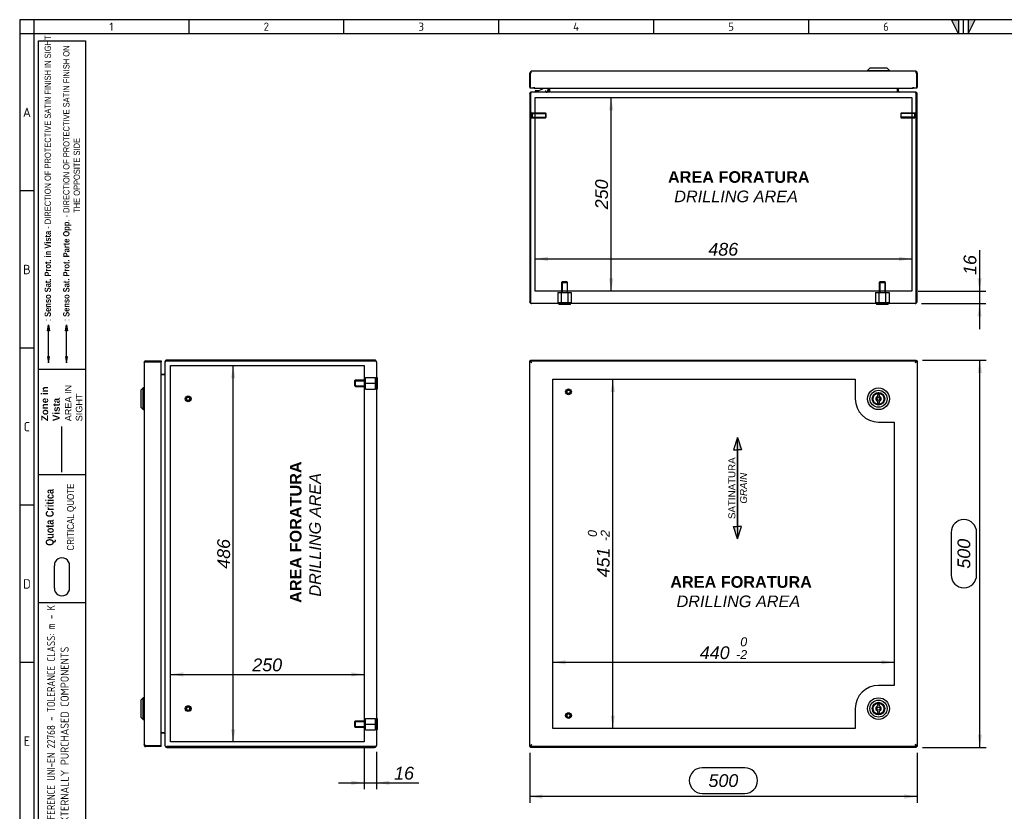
# Model space of a CAD drawing. Extents: x 6 to 412, y 11 to 288.
# Tile 2 of 3: x 6 to 218, y 117 to 288. Entities that reach past the tile are written whole.
import ezdxf
from ezdxf.enums import TextEntityAlignment as Align
from ezdxf.lldxf.tags import DXFTag

# ---------------------------------------------------------------- set-up
doc = ezdxf.new("R2010")
doc.units = 0
doc.layers.get('0').update_dxf_attribs({"linetype": 'CONTINUOUS'})
for name, color, linetype in [('_TRANSLATION', 7, 'CONTINUOUS'), ('AE00417_01', 7, 'CONTINUOUS'), ('AE00907_02', 7, 'CONTINUOUS'), ('C0000000', 7, 'CONTINUOUS'), ('C0000000_04', 7, 'CONTINUOUS'), ('C0000000_05', 7, 'CONTINUOUS'), ('C0000000_36', 7, 'CONTINUOUS'), ('C0000002_41', 7, 'CONTINUOUS'), ('DEFAULT', 7, 'CONTINUOUS'), ('SERRATURA_INF', 7, 'CONTINUOUS'), ('SERRATURA_SUP', 7, 'CONTINUOUS')]:
    doc.layers.add(name, color=color, linetype=linetype)
doc.styles.add('SEACAD_ARIAL', font='arial.ttf')
doc.styles.add('SEACAD_ARIALI', font='ariali.ttf')
tags = doc.linetypes.add('CENTER2', pattern=[28.575, 19.05, -3.175, 3.175, -3.175]).pattern_tags.tags
tags[10:11] = [DXFTag(74, 4), DXFTag(75, 0), DXFTag(340, '0'), DXFTag(46, 0.0), DXFTag(50, 0.0), DXFTag(44, 0.0), DXFTag(45, 0.0)]
tags[8:9] = [DXFTag(74, 4), DXFTag(75, 0), DXFTag(340, '0'), DXFTag(46, 0.0), DXFTag(50, 0.0), DXFTag(44, 0.0), DXFTag(45, 0.0)]
tags[6:7] = [DXFTag(74, 4), DXFTag(75, 0), DXFTag(340, '0'), DXFTag(46, 0.0), DXFTag(50, 0.0), DXFTag(44, 0.0), DXFTag(45, 0.0)]
tags[4:5] = [DXFTag(74, 4), DXFTag(75, 0), DXFTag(340, '0'), DXFTag(46, 0.0), DXFTag(50, 0.0), DXFTag(44, 0.0), DXFTag(45, 0.0)]
tags = doc.linetypes.add('DASHDOT2', pattern=[12.7, 6.35, -3.175, 0, -3.175]).pattern_tags.tags
tags[10:11] = [DXFTag(74, 4), DXFTag(75, 0), DXFTag(340, '0'), DXFTag(46, 0.0), DXFTag(50, 0.0), DXFTag(44, 0.0), DXFTag(45, 0.0)]
tags[8:9] = [DXFTag(74, 4), DXFTag(75, 0), DXFTag(340, '0'), DXFTag(46, 0.0), DXFTag(50, 0.0), DXFTag(44, 0.0), DXFTag(45, 0.0)]
tags[6:7] = [DXFTag(74, 4), DXFTag(75, 0), DXFTag(340, '0'), DXFTag(46, 0.0), DXFTag(50, 0.0), DXFTag(44, 0.0), DXFTag(45, 0.0)]
tags[4:5] = [DXFTag(74, 4), DXFTag(75, 0), DXFTag(340, '0'), DXFTag(46, 0.0), DXFTag(50, 0.0), DXFTag(44, 0.0), DXFTag(45, 0.0)]
tags = doc.linetypes.add('HIDDEN2', pattern=[4.7625, 3.175, -1.5875]).pattern_tags.tags
tags[6:7] = [DXFTag(74, 4), DXFTag(75, 0), DXFTag(340, '0'), DXFTag(46, 0.0), DXFTag(50, 0.0), DXFTag(44, 0.0), DXFTag(45, 0.0)]
tags[4:5] = [DXFTag(74, 4), DXFTag(75, 0), DXFTag(340, '0'), DXFTag(46, 0.0), DXFTag(50, 0.0), DXFTag(44, 0.0), DXFTag(45, 0.0)]
doc.dimstyles.new('ISO', dxfattribs={"dimtxt": 2.75, "dimasz": 2.75, "dimexe": 1.375, "dimexo": 1.375, "dimgap": 0.6875, "dimtad": 1, "dimdec": 1, "dimlfac": 6, "dimtxsty": 'SEACAD_ARIAL', "dimsah": 1, "dimcen": 1.375, "dimadec": 1, "dimazin": 3, "dimtfac": 0.7, "dimtdec": 3, "dimtmove": 0, "dimatfit": 3})

# ---------------------------------------------------------------- blocks, each defined once
blk = doc.blocks.new('SE')
at = {"layer": 'AE00417_01', "color": 7, "linetype": 'HIDDEN2'}
for centre, radius in [((124.26, 207.51), 0.625), ((124.26, 207.51), 0.5), ((124.26, 207.51), 0.417), ((124.26, 207.51), 0.375), ((124.26, 137.85), 0.625), ((124.26, 137.85), 0.5), ((124.26, 137.85), 0.417), ((124.26, 137.85), 0.375)]:
    blk.add_circle(centre, radius, dxfattribs=at)
for centre in [(124.26, 207.51), (124.26, 137.85)]:
    blk.add_arc(centre, 0.398, 75, 15, dxfattribs=at)
at = {"layer": 'C0000000_36', "color": 7, "linetype": 'CONTINUOUS'}
for p, q in [((115.92, 213.95), (116.12, 213.95)), ((115.92, 131.41), (115.92, 213.95)), ((115.99, 214.18), (115.99, 213.98)), ((115.99, 214.18), (116.16, 214.18)), ((115.99, 213.98), (116.16, 213.98)), ((116.12, 213.95), (116.34, 213.76)), ((116.19, 213.95), (116.12, 213.95)), ((116.12, 213.95), (116.12, 213.95)), ((116.12, 213.95), (116.12, 213.95)), ((116.16, 214.18), (116.16, 213.98)), ((116.16, 214.18), (199.02, 214.18)), ((116.16, 213.98), (116.34, 213.76)), ((199.02, 213.98), (198.84, 213.76)), ((199.06, 213.95), (198.84, 213.76)), ((199, 213.95), (199.06, 213.95)), ((199.02, 214.18), (199.02, 213.98)), ((199.02, 214.18), (199.19, 214.18)), ((199.02, 213.98), (199.19, 213.98)), ((199.26, 213.95), (199.06, 213.95)), ((199.06, 213.95), (199.06, 213.95)), ((199.06, 213.95), (199.06, 213.95)), ((199.19, 214.18), (199.19, 213.98)), ((199.26, 213.95), (199.26, 131.41)), ((116.32, 213.78), (116.32, 213.78)), ((198.86, 213.78), (198.86, 213.78)), ((115.92, 131.41), (116.12, 131.41)), ((115.99, 131.18), (115.99, 131.38)), ((116.16, 131.38), (115.99, 131.38)), ((116.12, 131.41), (116.34, 131.6)), ((116.19, 131.41), (116.12, 131.41)), ((116.12, 131.41), (116.12, 131.41)), ((116.12, 131.41), (116.12, 131.41)), ((116.16, 131.38), (116.34, 131.6)), ((116.16, 131.18), (116.16, 131.38)), ((116.32, 131.58), (116.32, 131.58)), ((199.02, 131.38), (198.84, 131.6)), ((199.06, 131.41), (198.84, 131.6)), ((198.86, 131.58), (198.86, 131.58)), ((199, 131.41), (199.06, 131.41)), ((199.02, 131.18), (199.02, 131.38)), ((199.19, 131.38), (199.02, 131.38)), ((199.26, 131.41), (199.06, 131.41)), ((199.06, 131.41), (199.06, 131.41)), ((199.06, 131.41), (199.06, 131.41)), ((199.19, 131.18), (199.19, 131.38)), ((116.16, 131.18), (115.99, 131.18)), ((199.02, 131.18), (116.16, 131.18)), ((199.19, 131.18), (199.02, 131.18))]:
    blk.add_line(p, q, dxfattribs=at)
at = {"layer": 'C0000000_36', "color": 7, "linetype": 'CENTER2'}
for p, q in [((120.92, 210.26), (185.92, 210.26)), ((120.92, 135.1), (120.92, 210.26)), ((185.92, 210.26), (185.92, 206.01)), ((190.92, 201.01), (194.26, 201.01)), ((194.26, 201.01), (194.26, 144.35)), ((194.26, 144.35), (190.92, 144.35)), ((185.92, 139.35), (185.92, 135.1)), ((185.92, 135.1), (120.92, 135.1))]:
    blk.add_line(p, q, dxfattribs=at)
for centre, start, end in [((190.92, 206.01), 180, 270), ((190.92, 139.35), 90, 180)]:
    blk.add_arc(centre, 5, start, end, dxfattribs=at)
at = {"layer": 'C0000002_41', "color": 7, "linetype": 'CONTINUOUS'}
for p, q in [((115.91, 214.15), (115.99, 214.1)), ((115.91, 214.15), (115.99, 214.15)), ((115.91, 131.21), (115.91, 214.15)), ((116.19, 214.18), (116.11, 214.35)), ((116.11, 214.35), (116.11, 214.18)), ((116.11, 214.35), (199.04, 214.35)), ((199.04, 214.35), (198.95, 214.18)), ((199.04, 214.35), (199.04, 214.18)), ((199.19, 214.12), (199.24, 214.15)), ((199.24, 214.15), (199.19, 214.15)), ((199.24, 214.15), (199.24, 213.95)), ((199.24, 131.41), (199.24, 131.21)), ((115.99, 131.26), (115.91, 131.21)), ((115.91, 131.21), (115.99, 131.21)), ((116.11, 131.01), (116.19, 131.18)), ((116.11, 131.01), (116.11, 131.18)), ((199.04, 131.01), (116.11, 131.01)), ((198.95, 131.18), (199.04, 131.01)), ((199.04, 131.01), (199.04, 131.18)), ((199.24, 131.21), (199.19, 131.24)), ((199.24, 131.21), (199.19, 131.21))]:
    blk.add_line(p, q, dxfattribs=at)
at = {"layer": 'SERRATURA_INF', "color": 7, "linetype": 'CONTINUOUS'}
for p, q in [((190.67, 140.1), (190.67, 139.87)), ((191.17, 139.87), (191.17, 140.1)), ((190.67, 138.82), (190.67, 138.6)), ((191.17, 138.6), (191.17, 138.82))]:
    blk.add_line(p, q, dxfattribs=at)
for radius in [2.33, 1.83, 1.36, 1.33, 1.17, 0.333]:
    blk.add_circle((190.92, 139.35), radius, dxfattribs=at)
for centre, radius, start, end in [((190.92, 139.35), 0.583, 115.3769, 244.6231), ((190.92, 140.1), 0.25, 0, 180), ((190.92, 139.35), 0.583, 295.3769, 64.6231), ((190.92, 138.6), 0.25, 180, 0)]:
    blk.add_arc(centre, radius, start, end, dxfattribs=at)
at = {"layer": 'SERRATURA_SUP', "color": 7, "linetype": 'CONTINUOUS'}
for p, q in [((190.67, 206.76), (190.67, 206.54)), ((190.67, 205.49), (190.67, 205.26)), ((191.17, 206.54), (191.17, 206.76)), ((191.17, 205.26), (191.17, 205.49))]:
    blk.add_line(p, q, dxfattribs=at)
for radius in [2.33, 1.83, 1.36, 1.33, 1.17, 0.333]:
    blk.add_circle((190.92, 206.01), radius, dxfattribs=at)
for centre, radius, start, end in [((190.92, 206.01), 0.583, 115.3769, 244.6231), ((190.92, 206.76), 0.25, 0, 180), ((190.92, 206.01), 0.583, 295.3769, 64.6231), ((190.92, 205.26), 0.25, 180, 0)]:
    blk.add_arc(centre, radius, start, end, dxfattribs=at)
blk = doc.blocks.new('SE1')
at = {"layer": 'AE00417_01', "color": 7, "linetype": 'HIDDEN2'}
for p, q in [((116.27, 267.63), (116.11, 267.63)), ((116.27, 267.63), (116.27, 266.38)), ((116.44, 267.5), (116.44, 266.5)), ((119.31, 267.5), (116.44, 267.5)), ((116.44, 267.4), (119.42, 267.4)), ((119.31, 267.5), (119.31, 266.5)), ((119.44, 267.38), (119.31, 267.5)), ((119.44, 266.63), (119.44, 267.38)), ((195.83, 267.5), (195.71, 267.38)), ((195.71, 267.38), (195.71, 266.63)), ((198.71, 267.4), (195.73, 267.4)), ((195.83, 266.5), (195.83, 267.5)), ((198.71, 267.5), (195.83, 267.5)), ((198.71, 266.5), (198.71, 267.5)), ((198.87, 266.38), (198.87, 267.63)), ((199.04, 267.63), (198.87, 267.63)), ((116.11, 266.38), (116.27, 266.38)), ((116.44, 266.61), (119.42, 266.61)), ((116.44, 266.5), (119.31, 266.5)), ((119.31, 266.5), (119.44, 266.63)), ((195.71, 266.63), (195.83, 266.5)), ((198.71, 266.61), (195.73, 266.61)), ((195.83, 266.5), (198.71, 266.5)), ((198.87, 266.38), (199.04, 266.38))]:
    blk.add_line(p, q, dxfattribs=at)
at = {"layer": 'AE00417_01', "color": 7, "linetype": 'CONTINUOUS'}
for p, q in [((116.11, 267.63), (116.11, 267.63)), ((199.04, 267.63), (199.04, 267.63)), ((116.11, 266.38), (116.11, 266.38)), ((199.04, 266.38), (199.04, 266.38))]:
    blk.add_line(p, q, dxfattribs=at)
at = {"layer": 'AE00417_01', "color": 7, "linetype": 'HIDDEN2'}
for centre, start, end in [((116.36, 267.5), 180, 0), ((198.79, 267.5), 180, 0), ((116.36, 266.5), 0, 180), ((198.79, 266.5), 0, 180)]:
    blk.add_arc(centre, 0.0833, start, end, dxfattribs=at)
at = {"layer": 'AE00907_02', "color": 7, "linetype": 'CONTINUOUS'}
blk.add_line((116.11, 234.16), (116.11, 227.54), dxfattribs=at)
for centre, start, end in [((116.94, 234.16), 178.0727, 180), ((116.94, 227.54), 180, 181.9273)]:
    blk.add_arc(centre, 0.833, start, end, dxfattribs=at)
at = {"layer": 'C0000000', "color": 7, "linetype": 'CONTINUOUS'}
for p, q in [((117.06, 272.17), (117.06, 272.17)), ((117.22, 272.34), (117.53, 272.34)), ((119.31, 272.34), (119.31, 272)), ((119.81, 272.84), (119.81, 272.34))]:
    blk.add_line(p, q, dxfattribs=at)
for centre, radius, start, end in [((117.22, 272.17), 0.167, 90, 180), ((117.22, 272.17), 0.167, 180, 270), ((117.53, 274.17), 1.83, 270, 313.3838)]:
    blk.add_arc(centre, radius, start, end, dxfattribs=at)
blk.add_open_spline([(119.47, 272), (119.49, 272), (119.52, 272.01), (119.56, 272.01), (119.58, 272.02), (119.62, 272.04), (119.64, 272.05), (119.67, 272.07), (119.69, 272.09), (119.74, 272.13), (119.76, 272.17), (119.8, 272.25), (119.81, 272.29), (119.81, 272.34)], degree=3, knots=[0, 0, 0, 0, 0.125, 0.125, 0.25, 0.25, 0.375, 0.375, 0.5, 0.5, 0.75, 0.75, 1, 1, 1, 1], dxfattribs=at)
at = {"layer": 'C0000000_04', "color": 7, "linetype": 'HIDDEN2'}
for p, q in [((122.91, 231.2), (122.74, 231.04)), ((122.74, 231.04), (124.07, 231.04)), ((122.74, 231.04), (122.74, 228.87)), ((122.87, 231.17), (122.87, 228.87)), ((123.91, 231.2), (122.91, 231.2)), ((124.07, 231.04), (123.91, 231.2)), ((123.94, 231.17), (123.94, 228.87)), ((124.07, 228.87), (124.07, 231.04)), ((191.24, 231.2), (191.07, 231.04)), ((191.07, 231.04), (192.41, 231.04)), ((191.07, 231.04), (191.07, 228.87)), ((191.2, 231.17), (191.2, 228.87)), ((192.24, 231.2), (191.24, 231.2)), ((192.41, 231.04), (192.24, 231.2)), ((192.28, 231.17), (192.28, 228.87)), ((192.41, 228.87), (192.41, 231.04)), ((121.96, 228.87), (122.68, 228.87)), ((121.96, 228.87), (121.96, 226.7)), ((122.68, 228.87), (124.13, 228.87)), ((122.68, 228.87), (122.68, 226.7)), ((124.13, 228.87), (124.85, 228.87)), ((124.13, 228.87), (124.13, 226.7)), ((124.85, 228.87), (124.85, 226.7)), ((190.3, 228.87), (191.02, 228.87)), ((190.3, 228.87), (190.3, 226.7)), ((191.02, 228.87), (192.46, 228.87)), ((191.02, 228.87), (191.02, 226.7)), ((192.46, 228.87), (193.18, 228.87)), ((192.46, 228.87), (192.46, 226.7)), ((193.18, 228.87), (193.18, 226.7)), ((121.96, 226.7), (122.68, 226.7)), ((122.68, 226.7), (124.13, 226.7)), ((124.13, 226.7), (124.85, 226.7)), ((190.3, 226.7), (191.02, 226.7)), ((191.02, 226.7), (192.46, 226.7)), ((192.46, 226.7), (193.18, 226.7))]:
    blk.add_line(p, q, dxfattribs=at)
at = {"layer": 'C0000000_05', "color": 7, "linetype": 'CONTINUOUS'}
for p, q in [((122.16, 226.5), (122.16, 226.34)), ((124.66, 226.34), (122.16, 226.34)), ((124.66, 226.34), (124.66, 226.5)), ((190.49, 226.5), (190.49, 226.34)), ((192.99, 226.34), (190.49, 226.34)), ((192.99, 226.34), (192.99, 226.5))]:
    blk.add_line(p, q, dxfattribs=at)
at = {"layer": 'C0000000_36', "color": 7, "linetype": 'CONTINUOUS'}
for p, q in [((115.92, 273.04), (115.92, 276.09)), ((116.16, 276.09), (115.99, 276.09)), ((115.99, 276.09), (115.99, 272.84)), ((116.12, 276.45), (116.12, 276.09)), ((116.16, 276.09), (116.16, 276.45)), ((198.84, 276.51), (116.34, 276.51)), ((199.02, 276.09), (199.02, 276.45)), ((199.19, 276.09), (199.02, 276.09)), ((199.06, 276.45), (199.06, 276.09)), ((199.19, 272.84), (199.19, 276.09)), ((199.26, 276.09), (199.26, 273.04)), ((116.84, 272.84), (115.99, 272.84)), ((116.84, 272.84), (116.84, 273.04)), ((116.84, 273.04), (116.84, 273.04)), ((116.84, 273.04), (116.84, 273.04)), ((116.84, 273.04), (116.84, 272.84)), ((116.84, 272.84), (198.34, 272.84)), ((198.34, 273.04), (198.34, 273.04)), ((198.34, 272.84), (198.34, 273.04)), ((198.34, 273.04), (198.34, 273.04)), ((198.34, 273.04), (198.34, 272.84)), ((199.19, 272.84), (198.34, 272.84))]:
    blk.add_line(p, q, dxfattribs=at)
for centre, radius, start, end in [((116.34, 276.09), 0.417, 121.3323, 180), ((116.34, 276.09), 0.417, 90, 121.3323), ((116.34, 276.09), 0.217, 147.7958, 180), ((198.84, 276.09), 0.417, 58.6677, 90), ((198.84, 276.09), 0.217, 0, 32.2042), ((198.84, 276.09), 0.417, 0, 58.6677), ((116.12, 273.04), 0.2, 180, 227.8905), ((199.06, 273.04), 0.2, 312.1095, 0)]:
    blk.add_arc(centre, radius, start, end, dxfattribs=at)
for centre, start_param, end_param in [((116.34, 276.09), 3.141593, 3.688444), ((198.84, 276.09), 2.594742, 3.141593)]:
    blk.add_ellipse(centre, major_axis=(0, -0.417), ratio=0.846154, start_param=start_param, end_param=end_param, dxfattribs=at)
at = {"layer": 'C0000002_41', "color": 7, "linetype": 'CONTINUOUS'}
for p, q in [((115.91, 271.59), (115.91, 226.92)), ((116.11, 271.59), (116.11, 234.16)), ((116.11, 226.92), (116.11, 271.59)), ((116.32, 272), (116.32, 272)), ((198.82, 272), (116.32, 272)), ((119.96, 272.84), (119.96, 272.22)), ((120.16, 272.84), (120.16, 272.22)), ((120.16, 272.22), (120.16, 272.84)), ((120.16, 272.22), (120.16, 272)), ((194.99, 272.22), (194.99, 272.84)), ((194.99, 272.84), (194.99, 272.22)), ((194.99, 272.22), (194.99, 272)), ((195.19, 272.22), (195.19, 272.84)), ((198.82, 272), (198.82, 272)), ((199.04, 271.59), (199.04, 226.92)), ((199.04, 226.92), (199.04, 271.59)), ((199.24, 226.92), (199.24, 271.59)), ((116.11, 227.54), (116.11, 226.92)), ((116.11, 226.57), (116.11, 226.92)), ((116.11, 226.92), (116.11, 226.57)), ((199.04, 226.92), (199.04, 226.57)), ((199.04, 226.57), (199.04, 226.92)), ((198.82, 226.5), (116.32, 226.5))]:
    blk.add_line(p, q, dxfattribs=at)
at = {"layer": 'C0000002_41', "color": 7, "linetype": 'CENTER2'}
for p, q in [((117.07, 229.17), (117.07, 270.84)), ((117.07, 270.84), (198.07, 270.84)), ((198.07, 270.84), (198.07, 229.17)), ((198.07, 229.17), (117.07, 229.17))]:
    blk.add_line(p, q, dxfattribs=at)
at = {"layer": 'C0000002_41', "color": 7, "linetype": 'CONTINUOUS'}
for centre, radius, start, end in [((116.32, 271.59), 0.417, 90, 180), ((119.74, 272.22), 0.217, 270, 0), ((119.74, 272.22), 0.417, 328.6677, 0), ((195.41, 272.22), 0.417, 180, 211.3323), ((195.41, 272.22), 0.217, 180, 270), ((198.82, 271.59), 0.417, 0, 90), ((116.32, 226.92), 0.417, 180, 238.6677), ((116.32, 226.92), 0.417, 238.6677, 270), ((198.82, 226.92), 0.417, 270, 301.3323), ((198.82, 226.92), 0.417, 301.3323, 0)]:
    blk.add_arc(centre, radius, start, end, dxfattribs=at)
for centre, major_axis, ratio, start_param, end_param in [((116.32, 271.59), (0, -0.417), 0.52, 3.141593, 4.712389), ((198.82, 271.59), (0, 0.417), 0.52, 4.712389, 6.283185), ((116.32, 226.92), (0, 0.417), 0.997824, 2.594742, 3.141593), ((198.82, 226.92), (0, 0.417), 0.997824, 3.141593, 3.688444)]:
    blk.add_ellipse(centre, major_axis=major_axis, ratio=ratio, start_param=start_param, end_param=end_param, dxfattribs=at)
at = {"layer": 'SERRATURA_INF', "color": 7, "linetype": 'CONTINUOUS'}
for p, q in [((189.09, 277.17), (188.59, 276.67)), ((188.59, 276.67), (193.26, 276.67)), ((188.59, 276.67), (188.59, 276.51)), ((192.76, 277.17), (189.09, 277.17)), ((193.26, 276.67), (192.76, 277.17)), ((193.26, 276.51), (193.26, 276.67))]:
    blk.add_line(p, q, dxfattribs=at)
blk = doc.blocks.new('SAT')
at = {"linetype": 'CONTINUOUS'}
for points in [[(-10.97, -1.95), (-8.32, -1.95), (-8.32, -1.11)], [(8.24, -2.03), (8.24, -1.87), (-8.32, -1.87), (-8.32, -2.03)], [(10.89, -1.95), (8.24, -1.95), (8.24, -2.79)]]:
    blk.add_hatch(color=7, dxfattribs=at).paths.add_polyline_path(points)
at = {"color": 7, "linetype": 'CONTINUOUS'}
for p, q in [((-10.97, -1.95), (-8.32, -2.79)), ((-8.32, -2.79), (-8.32, -2.03)), ((10.89, -1.95), (8.24, -1.11)), ((8.24, -1.11), (8.24, -1.87))]:
    blk.add_line(p, q, dxfattribs=at)
for points in [[(-10.97, -1.95), (-8.32, -1.11), (-8.32, -1.95), (-10.97, -1.95)], [(8.24, -2.03), (8.24, -1.87), (-8.32, -1.87), (-8.32, -2.03), (8.24, -2.03)], [(10.89, -1.95), (8.24, -2.79), (8.24, -1.95), (10.89, -1.95)]]:
    blk.add_lwpolyline(points, dxfattribs=at)
at = {"insert": (-0.05, -4), "char_height": 1.5, "width": 16.3187, "attachment_point": 8}
blk.add_mtext('{\\fArial|b0||i0||c0|p34;\\C7;\\H1.5;\\W1.;SATINATURA \\P}{\\fArial|b0||i1||c0|p34;\\C7;\\H1.5;\\W1.;GRAIN\\P}', dxfattribs=at)
blk = doc.blocks.new('SE5')
at = {"layer": 'AE00417_01', "color": 7, "linetype": 'HIDDEN2'}
for centre, radius in [((42.47, 206.01), 0.625), ((42.47, 206.01), 0.5), ((42.47, 206.01), 0.417), ((42.47, 206.01), 0.375), ((42.47, 139.35), 0.625), ((42.47, 139.35), 0.5), ((42.47, 139.35), 0.417), ((42.47, 139.35), 0.375)]:
    blk.add_circle(centre, radius, dxfattribs=at)
for centre in [(42.47, 206.01), (42.47, 139.35)]:
    blk.add_arc(centre, 0.398, 75, 15, dxfattribs=at)
at = {"layer": 'C0000000_04', "color": 7, "linetype": 'HIDDEN2'}
for p, q in [((78.44, 210.01), (78.27, 209.85)), ((78.27, 209.85), (78.27, 208.85)), ((78.31, 209.89), (80.6, 209.89)), ((78.44, 208.68), (78.44, 210.01)), ((80.6, 210.01), (78.44, 210.01)), ((80.6, 209.35), (80.6, 210.6)), ((80.6, 210.6), (82.77, 210.6)), ((82.77, 209.35), (82.77, 210.6)), ((78.27, 208.85), (78.44, 208.68)), ((78.31, 208.81), (80.6, 208.81)), ((78.44, 208.68), (80.6, 208.68)), ((80.6, 208.1), (80.6, 209.35)), ((80.6, 209.35), (82.77, 209.35)), ((80.6, 208.1), (82.77, 208.1)), ((82.77, 208.1), (82.77, 209.35)), ((78.44, 136.68), (78.27, 136.51)), ((78.27, 136.51), (78.27, 135.51)), ((78.31, 136.55), (80.6, 136.55)), ((78.44, 135.35), (78.44, 136.68)), ((80.6, 136.68), (78.44, 136.68)), ((80.6, 136.01), (80.6, 137.26)), ((80.6, 137.26), (82.77, 137.26)), ((80.6, 134.76), (80.6, 136.01)), ((80.6, 136.01), (82.77, 136.01)), ((82.77, 136.01), (82.77, 137.26)), ((82.77, 134.76), (82.77, 136.01)), ((78.27, 135.51), (78.44, 135.35)), ((78.31, 135.47), (80.6, 135.47)), ((78.44, 135.35), (80.6, 135.35)), ((80.6, 134.76), (82.77, 134.76))]:
    blk.add_line(p, q, dxfattribs=at)
at = {"layer": 'C0000000_05', "color": 7, "linetype": 'CONTINUOUS'}
for p, q in [((83.14, 210.6), (82.97, 210.6)), ((83.14, 210.6), (83.14, 208.1)), ((82.97, 208.1), (83.14, 208.1)), ((83.14, 137.26), (82.97, 137.26)), ((83.14, 137.26), (83.14, 134.76)), ((82.97, 134.76), (83.14, 134.76))]:
    blk.add_line(p, q, dxfattribs=at)
at = {"layer": 'C0000000_36', "color": 7, "linetype": 'CONTINUOUS'}
for p, q in [((33.03, 213.98), (33.38, 213.98)), ((33.38, 213.95), (33.03, 213.95)), ((33.38, 214.18), (33.38, 213.98)), ((33.38, 214.18), (36.63, 214.18)), ((33.38, 213.98), (36.63, 213.98)), ((36.43, 213.95), (33.38, 213.95)), ((34.52, 213.95), (34.52, 213.98)), ((34.52, 213.98), (35.02, 213.98)), ((36.43, 213.98), (35.02, 213.98)), ((36.43, 213.95), (36.63, 213.95)), ((36.63, 214.18), (36.63, 213.98)), ((36.63, 131.41), (36.63, 213.95)), ((32.97, 213.76), (32.97, 131.6)), ((33.38, 131.41), (33.03, 131.41)), ((33.03, 131.38), (33.38, 131.38)), ((33.38, 131.41), (36.43, 131.41)), ((33.38, 131.18), (33.38, 131.38)), ((36.63, 131.38), (33.38, 131.38)), ((34.52, 131.38), (34.52, 131.41)), ((35.02, 131.38), (34.52, 131.38)), ((36.43, 131.38), (35.02, 131.38)), ((36.43, 131.41), (36.63, 131.41)), ((36.63, 131.18), (36.63, 131.38)), ((36.63, 131.18), (33.38, 131.18))]:
    blk.add_line(p, q, dxfattribs=at)
for centre, radius, start, end in [((33.38, 213.76), 0.417, 148.6677, 180), ((33.38, 213.76), 0.417, 90, 148.6677), ((33.38, 213.76), 0.217, 90, 122.2042), ((36.43, 213.98), 0.000333, 270, 90), ((36.43, 213.98), 0.2, 350.5187, 0.0953), ((33.38, 131.6), 0.417, 180, 211.3323), ((33.38, 131.6), 0.417, 211.3323, 270), ((33.38, 131.6), 0.217, 237.7958, 270), ((36.43, 131.38), 0.000333, 270, 90), ((36.43, 131.38), 0.2, 359.9047, 9.4813)]:
    blk.add_arc(centre, radius, start, end, dxfattribs=at)
for centre, start_param, end_param in [((33.38, 213.76), 2.594742, 3.141593), ((33.38, 131.6), 3.141593, 3.688444)]:
    blk.add_ellipse(centre, major_axis=(0.417, 0), ratio=0.846154, start_param=start_param, end_param=end_param, dxfattribs=at)
at = {"layer": 'C0000002_41', "color": 7, "linetype": 'CONTINUOUS'}
for p, q in [((37.47, 213.93), (37.47, 131.43)), ((37.47, 213.93), (37.47, 213.93)), ((82.55, 214.35), (37.89, 214.35)), ((37.89, 214.15), (82.55, 214.15)), ((82.55, 214.15), (37.89, 214.15)), ((82.55, 214.15), (82.91, 214.15)), ((82.91, 214.15), (82.55, 214.15)), ((82.97, 213.93), (82.97, 131.43)), ((36.63, 211.21), (37.25, 211.21)), ((37.25, 211.21), (36.63, 211.21)), ((37.47, 211.21), (37.25, 211.21)), ((37.25, 134.15), (36.63, 134.15)), ((36.63, 134.15), (37.25, 134.15)), ((37.25, 134.15), (37.47, 134.15)), ((37.47, 131.43), (37.47, 131.43)), ((37.89, 131.21), (82.55, 131.21)), ((82.55, 131.21), (37.89, 131.21)), ((37.89, 131.01), (82.55, 131.01)), ((82.91, 131.21), (82.55, 131.21)), ((82.55, 131.21), (82.91, 131.21))]:
    blk.add_line(p, q, dxfattribs=at)
at = {"layer": 'C0000002_41', "color": 7, "linetype": 'CENTER2'}
for p, q in [((38.64, 213.18), (80.3, 213.18)), ((38.64, 132.18), (38.64, 213.18)), ((80.3, 213.18), (80.3, 132.18)), ((80.3, 132.18), (38.64, 132.18))]:
    blk.add_line(p, q, dxfattribs=at)
at = {"layer": 'C0000002_41', "color": 7, "linetype": 'CONTINUOUS'}
for centre, radius, start, end in [((37.89, 213.93), 0.417, 90, 180), ((82.55, 213.93), 0.417, 31.3323, 90), ((82.55, 213.93), 0.417, 0, 31.3323), ((37.25, 211.43), 0.217, 270, 0), ((37.25, 133.93), 0.217, 0, 90), ((37.89, 131.43), 0.417, 180, 270), ((82.55, 131.43), 0.417, 328.6677, 0), ((82.55, 131.43), 0.417, 270, 328.6677)]:
    blk.add_arc(centre, radius, start, end, dxfattribs=at)
for centre, major_axis, ratio, start_param, end_param in [((37.89, 213.93), (-0.417, 0), 0.52, 4.712389, 6.283185), ((82.55, 213.93), (-0.417, 0), 0.997824, 3.141593, 3.688444), ((37.89, 131.43), (0.417, 0), 0.52, 3.141593, 4.712389), ((82.55, 131.43), (-0.417, 0), 0.997824, 2.594742, 3.141593)]:
    blk.add_ellipse(centre, major_axis=major_axis, ratio=ratio, start_param=start_param, end_param=end_param, dxfattribs=at)
at = {"layer": 'SERRATURA_INF', "color": 7, "linetype": 'CONTINUOUS'}
for p, q in [((32.8, 141.68), (32.3, 141.18)), ((32.3, 141.18), (32.3, 137.51)), ((32.8, 137.01), (32.8, 141.68)), ((32.97, 141.68), (32.8, 141.68)), ((32.3, 137.51), (32.8, 137.01)), ((32.8, 137.01), (32.97, 137.01))]:
    blk.add_line(p, q, dxfattribs=at)
at = {"layer": 'SERRATURA_SUP', "color": 7, "linetype": 'CONTINUOUS'}
for p, q in [((32.8, 208.35), (32.3, 207.85)), ((32.3, 207.85), (32.3, 204.18)), ((32.8, 203.68), (32.8, 208.35)), ((32.97, 208.35), (32.8, 208.35)), ((32.3, 204.18), (32.8, 203.68)), ((32.8, 203.68), (32.97, 203.68))]:
    blk.add_line(p, q, dxfattribs=at)
blk = doc.blocks.new('DMBLK912')
at = {"layer": '_TRANSLATION', "linetype": 'CONTINUOUS'}
for points in [[(119.82, 236.58), (117.07, 236.12), (119.82, 235.66)], [(195.32, 236.58), (195.32, 235.66), (198.07, 236.12)]]:
    blk.add_hatch(color=7, dxfattribs=at).paths.add_polyline_path(points)
at = {"layer": '_TRANSLATION', "color": 7, "linetype": 'CONTINUOUS'}
blk.add_line((117.07, 236.12), (198.07, 236.12), dxfattribs=at)
at = {"layer": '_TRANSLATION', "color": 7, "linetype": 'CONTINUOUS', "style": 'SEACAD_ARIALI'}
blk.add_text('486', height=2.75, dxfattribs=at).set_placement((154.33, 239.56), align=Align.TOP_LEFT)
blk = doc.blocks.new('DMBLK915')
at = {"layer": '_TRANSLATION', "linetype": 'CONTINUOUS'}
for points in [[(118.66, 119.97), (118.66, 120.89), (115.91, 120.43)], [(196.49, 119.97), (199.24, 120.43), (196.49, 120.89)]]:
    blk.add_hatch(color=7, dxfattribs=at).paths.add_polyline_path(points)
at = {"layer": '_TRANSLATION', "color": 7, "linetype": 'CONTINUOUS'}
for p, q in [((115.91, 129.84), (115.91, 119.06)), ((199.24, 129.84), (199.24, 119.06)), ((162.16, 126.62), (152.99, 126.62)), ((152.99, 121.12), (162.16, 121.12)), ((199.24, 120.43), (115.91, 120.43))]:
    blk.add_line(p, q, dxfattribs=at)
for centre, start, end in [((152.99, 123.87), 90, 270), ((162.16, 123.87), 270, 90)]:
    blk.add_arc(centre, 2.75, start, end, dxfattribs=at)
at = {"layer": '_TRANSLATION', "color": 7, "linetype": 'CONTINUOUS', "style": 'SEACAD_ARIALI'}
blk.add_text('500', height=2.75, dxfattribs=at).set_placement((154.36, 125.24), align=Align.TOP_LEFT)
blk = doc.blocks.new('DMBLK916')
at = {"layer": '_TRANSLATION', "linetype": 'CONTINUOUS'}
for points in [[(213.17, 211.6), (212.71, 214.35), (212.26, 211.6)], [(213.17, 133.76), (212.26, 133.76), (212.71, 131.01)]]:
    blk.add_hatch(color=7, dxfattribs=at).paths.add_polyline_path(points)
at = {"layer": '_TRANSLATION', "color": 7, "linetype": 'CONTINUOUS'}
for p, q in [((200.41, 214.35), (214.09, 214.35)), ((212.71, 131.01), (212.71, 214.35)), ((206.53, 177.26), (206.53, 168.1)), ((212.03, 168.1), (212.03, 177.26)), ((200.41, 131.01), (214.09, 131.01))]:
    blk.add_line(p, q, dxfattribs=at)
for centre, start, end in [((209.28, 177.26), 0, 180), ((209.28, 168.1), 180, 0)]:
    blk.add_arc(centre, 2.75, start, end, dxfattribs=at)
at = {"layer": '_TRANSLATION', "color": 7, "linetype": 'CONTINUOUS', "style": 'SEACAD_ARIALI'}
blk.add_text('500', height=2.75, rotation=90, dxfattribs=at).set_placement((207.9, 169.47), align=Align.TOP_LEFT)
blk = doc.blocks.new('DMBLK918')
at = {"layer": '_TRANSLATION', "linetype": 'CONTINUOUS'}
for points in [[(134.25, 207.51), (133.79, 210.26), (133.33, 207.51)], [(134.25, 137.85), (133.33, 137.85), (133.79, 135.1)]]:
    blk.add_hatch(color=7, dxfattribs=at).paths.add_polyline_path(points)
at = {"layer": '_TRANSLATION', "color": 7, "linetype": 'CONTINUOUS'}
blk.add_line((133.79, 135.1), (133.79, 210.26), dxfattribs=at)
at = {"layer": '_TRANSLATION', "color": 7, "linetype": 'CONTINUOUS', "style": 'SEACAD_ARIALI'}
for s, height, p in [('0', 1.93, (128.43, 176.28)), ('-2', 1.925, (131.18, 175.38)), ('451', 2.75, (130.35, 167.59))]:
    blk.add_text(s, height=height, rotation=90, dxfattribs=at).set_placement(p, align=Align.TOP_LEFT)
blk = doc.blocks.new('DMBLK919')
at = {"layer": '_TRANSLATION', "linetype": 'CONTINUOUS'}
for points in [[(123.67, 149.78), (120.92, 149.33), (123.67, 148.87)], [(191.51, 149.78), (191.51, 148.87), (194.26, 149.33)]]:
    blk.add_hatch(color=7, dxfattribs=at).paths.add_polyline_path(points)
at = {"layer": '_TRANSLATION', "color": 7, "linetype": 'CONTINUOUS'}
blk.add_line((120.92, 149.33), (194.26, 149.33), dxfattribs=at)
at = {"layer": '_TRANSLATION', "color": 7, "linetype": 'CONTINUOUS', "style": 'SEACAD_ARIALI'}
for s, height, p in [('0', 1.93, (161.19, 154.69)), ('440', 2.75, (152.5, 152.76)), ('-2', 1.925, (160.29, 151.94))]:
    blk.add_text(s, height=height, dxfattribs=at).set_placement(p, align=Align.TOP_LEFT)
blk = doc.blocks.new('DMBLK921')
at = {"layer": '_TRANSLATION', "linetype": 'CONTINUOUS'}
for points in [[(41.39, 147.16), (38.64, 146.71), (41.39, 146.25)], [(77.55, 147.16), (77.55, 146.25), (80.3, 146.71)]]:
    blk.add_hatch(color=7, dxfattribs=at).paths.add_polyline_path(points)
at = {"layer": '_TRANSLATION', "color": 7, "linetype": 'CONTINUOUS'}
blk.add_line((38.64, 146.71), (80.3, 146.71), dxfattribs=at)
at = {"layer": '_TRANSLATION', "color": 7, "linetype": 'CONTINUOUS', "style": 'SEACAD_ARIALI'}
blk.add_text('250', height=2.75, dxfattribs=at).set_placement((56.26, 150.14), align=Align.TOP_LEFT)
blk = doc.blocks.new('DMBLK922')
at = {"layer": '_TRANSLATION', "linetype": 'CONTINUOUS'}
for points in [[(52.61, 210.43), (52.15, 213.18), (51.69, 210.43)], [(52.61, 134.93), (51.69, 134.93), (52.15, 132.18)]]:
    blk.add_hatch(color=7, dxfattribs=at).paths.add_polyline_path(points)
at = {"layer": '_TRANSLATION', "color": 7, "linetype": 'CONTINUOUS'}
blk.add_line((52.15, 132.18), (52.15, 213.18), dxfattribs=at)
at = {"layer": '_TRANSLATION', "color": 7, "linetype": 'CONTINUOUS', "style": 'SEACAD_ARIALI'}
blk.add_text('486', height=2.75, rotation=90, dxfattribs=at).set_placement((48.72, 169.44), align=Align.TOP_LEFT)
blk = doc.blocks.new('DMBLK923')
at = {"layer": '_TRANSLATION', "linetype": 'CONTINUOUS'}
for points in [[(133.89, 268.09), (133.43, 270.84), (132.97, 268.09)], [(133.89, 231.92), (132.97, 231.92), (133.43, 229.17)]]:
    blk.add_hatch(color=7, dxfattribs=at).paths.add_polyline_path(points)
at = {"layer": '_TRANSLATION', "color": 7, "linetype": 'CONTINUOUS'}
blk.add_line((133.43, 229.17), (133.43, 270.84), dxfattribs=at)
at = {"layer": '_TRANSLATION', "color": 7, "linetype": 'CONTINUOUS', "style": 'SEACAD_ARIALI'}
blk.add_text('250', height=2.75, rotation=90, dxfattribs=at).set_placement((130, 246.8), align=Align.TOP_LEFT)
blk = doc.blocks.new('DMBLK932')
at = {"layer": '_TRANSLATION', "linetype": 'CONTINUOUS'}
for points in [[(77.55, 122.94), (80.3, 123.39), (77.55, 123.85)], [(85.72, 122.94), (85.72, 123.85), (82.97, 123.39)]]:
    blk.add_hatch(color=7, dxfattribs=at).paths.add_polyline_path(points)
at = {"layer": '_TRANSLATION', "color": 7, "linetype": 'CONTINUOUS'}
for p, q in [((80.3, 130.81), (80.3, 122.02)), ((82.97, 130.06), (82.97, 122.02)), ((74.8, 123.39), (92.06, 123.39))]:
    blk.add_line(p, q, dxfattribs=at)
at = {"layer": '_TRANSLATION', "color": 7, "linetype": 'CONTINUOUS', "style": 'SEACAD_ARIALI'}
blk.add_text('16', height=2.75, dxfattribs=at).set_placement((86.76, 126.83), align=Align.TOP_LEFT)
blk = doc.blocks.new('DMBLK933')
at = {"layer": '_TRANSLATION', "linetype": 'CONTINUOUS'}
for points in [[(213.11, 231.92), (212.2, 231.92), (212.66, 229.17)], [(213.11, 223.75), (212.66, 226.5), (212.2, 223.75)]]:
    blk.add_hatch(color=7, dxfattribs=at).paths.add_polyline_path(points)
at = {"layer": '_TRANSLATION', "color": 7, "linetype": 'CONTINUOUS'}
for p, q in [((212.66, 237.97), (212.66, 221)), ((199.45, 229.17), (214.03, 229.17)), ((200.2, 226.5), (214.03, 226.5))]:
    blk.add_line(p, q, dxfattribs=at)
at = {"layer": '_TRANSLATION', "color": 7, "linetype": 'CONTINUOUS', "style": 'SEACAD_ARIALI'}
blk.add_text('16', height=2.75, rotation=90, dxfattribs=at).set_placement((209.22, 232.67), align=Align.TOP_LEFT)

msp = doc.modelspace()

# ---------------------------------------------------------------- hatches: boundary and pattern name
at = {"linetype": 'CONTINUOUS'}
for points in [[(208.154, 287.588), (206.639, 287.588), (208.154, 284.56)], [(210.173, 287.588), (210.173, 284.56), (211.687, 287.588)], [(12.243, 220.628), (12.68, 220.628), (12.461, 221.936)], [(16.101, 220.628), (16.537, 220.628), (16.319, 221.936)], [(12.243, 215.067), (12.461, 213.759), (12.68, 215.067)], [(16.101, 215.067), (16.319, 213.759), (16.537, 215.067)]]:
    msp.add_hatch(color=7, dxfattribs=at).paths.add_polyline_path(points)

# ---------------------------------------------------------------- linework, layer by layer
at = {"color": 7, "linetype": 'CONTINUOUS'}
for p, q in [((6.234, 287.588), (6.234, 10.959)), ((412.092, 287.588), (6.234, 287.588)), ((42.58, 287.588), (42.58, 284.56)), ((75.897, 287.588), (75.897, 284.56)), ((109.213, 287.588), (109.213, 284.56)), ((142.53, 287.588), (142.53, 284.56)), ((175.847, 287.588), (175.847, 284.56)), ((209.163, 287.588), (209.163, 284.56)), ((9.263, 250.738), (6.234, 250.738)), ((12.461, 215.067), (12.461, 220.628)), ((9.263, 216.917), (6.234, 216.917)), ((20.369, 212.348), (10.273, 212.348)), ((20.369, 189.648), (10.273, 189.648)), ((20.369, 189.648), (10.273, 189.648)), ((9.263, 183.095), (6.234, 183.095)), ((13.69, 165.299), (13.69, 170.107)), ((16.961, 165.299), (16.961, 170.107)), ((20.369, 162.148), (10.273, 162.148)), ((9.263, 149.274), (6.234, 149.274))]:
    msp.add_line(p, q, dxfattribs=at)
at = {"color": 7, "linetype": 'HIDDEN2'}
msp.add_line((16.319, 215.067), (16.319, 220.628), dxfattribs=at)
at = {"color": 7, "linetype": 'DASHDOT2'}
msp.add_line((15.278, 190.21), (15.278, 200.023), dxfattribs=at)
at = {"color": 7, "linetype": 'CONTINUOUS'}
for points in [[(208.154, 287.588), (208.154, 284.56), (206.639, 287.588), (208.154, 287.588)], [(210.173, 287.588), (210.173, 284.56), (211.687, 287.588), (210.173, 287.588)], [(12.243, 220.628), (12.461, 221.936), (12.68, 220.628), (12.243, 220.628)], [(16.101, 220.628), (16.319, 221.936), (16.537, 220.628), (16.101, 220.628)], [(12.243, 215.067), (12.461, 213.759), (12.68, 215.067), (12.243, 215.067)], [(16.101, 215.067), (16.319, 213.759), (16.537, 215.067), (16.101, 215.067)]]:
    msp.add_lwpolyline(points, dxfattribs=at)
at = {"layer": 'DEFAULT', "color": 7, "linetype": 'CONTINUOUS'}
for p, q in [((9.263, 287.588), (9.263, 10.959)), ((412.092, 284.56), (6.234, 284.56)), ((10.273, 28.5), (10.273, 283.045)), ((10.273, 283.045), (20.369, 283.045)), ((20.369, 283.045), (20.369, 28.5))]:
    msp.add_line(p, q, dxfattribs=at)
for centre, start, end in [((15.325, 170.155), 358.29915, 181.70085), ((15.325, 165.25), 178.29915, 1.70085)]:
    msp.add_arc(centre, 1.636, start, end, dxfattribs=at)

# ---------------------------------------------------------------- block references
at = {"layer": '_TRANSLATION'}
for name in ['SE1', 'SE5', 'SE']:
    msp.add_blockref(name, (0, 0), dxfattribs=at)
at = {"layer": '_TRANSLATION', "color": 7, "rotation": 90}
msp.add_blockref('SAT', (158.655, 186.829), dxfattribs=at)

# ---------------------------------------------------------------- texts
for s, insert, char_height, width, attachment_point in [('{\\fSolid Edge ANSI|b0||i0||c0|p34;\\C7;\\H1.766793;\\W1.;1}', (25.952, 286.074), 1.76679, 1.98765, 5), ('{\\fSolid Edge ANSI|b0||i0||c0|p34;\\C7;\\H1.766793;\\W1.;2}', (59.268, 285.196), 1.76679, 1.98765, 8), ('{\\fSolid Edge ANSI|b0||i0||c0|p34;\\C7;\\H1.766793;\\W1.;3}', (92.585, 285.196), 1.76679, 1.98765, 8), ('{\\fSolid Edge ANSI|b0||i0||c0|p34;\\C7;\\H1.766793;\\W1.;4}', (125.902, 285.196), 1.76679, 1.98765, 8), ('{\\fSolid Edge ANSI|b0||i0||c0|p34;\\C7;\\H1.766793;\\W1.;5}', (159.218, 285.196), 1.76679, 1.98765, 8), ('{\\fSolid Edge ANSI|b0||i0||c0|p34;\\C7;\\H1.766793;\\W1.;6}', (192.535, 285.196), 1.76679, 1.98765, 8), ('{\\fSolid Edge ANSI|b0||i0||c0|p34;\\C7;\\H2.019192;\\W1.;A}', (7.783, 266.645), 2.01919, 2.2716, 8), ('{\\fSolid Edge ANSI|b0||i0||c0|p34;\\C7;\\H2.019192;\\W1.;B}', (7.787, 232.824), 2.01919, 2.524, 8), ('{\\fSolid Edge ANSI|b0||i0||c0|p34;\\C7;\\H2.019192;\\W1.;C}', (7.785, 199.002), 2.01919, 2.3978, 8), ('{\\fSolid Edge ANSI|b0||i0||c0|p34;\\C7;\\H2.019192;\\W1.;D}', (7.787, 165.181), 2.01919, 2.524, 8), ('{\\fSolid Edge ANSI|b0||i0||c0|p34;\\C7;\\H2.019192;\\W1.;E}', (7.785, 131.359), 2.01919, 2.3978, 8)]:
    msp.add_mtext(s, dxfattribs=dict(insert=insert, char_height=char_height, width=width, attachment_point=attachment_point))
at = {"rotation": 90}
for s, insert, char_height, width, attachment_point in [('{\\fArial Narrow|b0||i0||c0|p34;\\C7;\\H1.35;\\W1.;: }{\\fArial Narrow|b1||i0||c0|p34;\\C7;\\H1.35;\\W1.;Senso Sat. Prot. in Vista }{\\fArial Narrow|b0||i0||c0|p34;\\C7;\\H1.35;\\W1.;- DIRECTION OF PROTECTIVE SATIN FINISH IN SIGHT}', (12.959, 222.755), 1.35, 58.95733, 7), ('{\\fArial Narrow|b0||i0||c0|p34;\\C7;\\H1.35;\\W1.;: }{\\fArial Narrow|b1||i0||c0|p34;\\C7;\\H1.35;\\W1.;Senso Sat. Prot. Parte Opp}{\\fArial Narrow|b0||i0||c0|p34;\\C7;\\H1.35;\\W1.;. - DIRECTION OF PROTECTIVE SATIN FINISH ON\\P}{\\fArial Narrow|b0||i0||c0|p34;\\C7;\\H1.35;\\W1.;                                                    THE OPPOSITE SIDE}', (19.204, 222.761), 1.35, 61.02057, 7), ('{\\fArial|b1||i0||c0|p34;\\C7;\\H1.5;\\W1.;Zone in\\P}{\\fArial|b1||i0||c0|p34;\\C7;\\H1.5;\\W1.;Vista}', (14.878, 201.208), 1.5, 8.0532, 7), ('{\\fArial|b0||i0||c0|p34;\\C7;\\H1.4;\\W1.;AREA IN\\P}{\\fArial|b0||i0||c0|p34;\\C7;\\H1.4;\\W1.;SIGHT}', (19.728, 201.18), 1.4, 8.09917, 7), ('{\\fArial Narrow|b1||i0||c0|p34;\\C7;\\H1.7;\\W1.;Quota Critica}', (14.024, 174.388), 1.7, 12.74726, 7), ('{\\fArial Narrow|b0||i0||c0|p34;\\C7;\\H1.5;\\W1.;CRITICAL QUOTE}', (18.327, 173.363), 1.5, 14.77453, 7), ('{\\fSolid Edge ANSI|b0|i0|c0|p34;\\W0.84600x;\\C7;SPC001 - REFERENCE UNI-EN 22768 - TOLERANCE CLASS: m - K}\\P{\\fSolid Edge ANSI|b0|i0|c0|p34;\\W0.84600x;\\C7;SPC002 - }{\\fSolid Edge ANSI|b0|i0|c0|p34;\\W0.94000x;\\C7;EXTERNALLY PURCHASED COMPONENTS}', (12.101, 104.605), 1.75, 56.68133, 1)]:
    msp.add_mtext(s, dxfattribs=dict(at, insert=insert, char_height=char_height, width=width, attachment_point=attachment_point))
at = {"layer": '_TRANSLATION', "char_height": 3, "width": 34.96354, "attachment_point": 5}
for insert in [(160.293, 251.635), (160.784, 164.504)]:
    msp.add_mtext('{\\fArial|b0||i0||c0|p34;\\C7;\\H3.;\\W1.; }{\\fArial|b1||i0||c0|p34;\\C7;\\H2.5;\\W1.;AREA FORATURA \\P}{\\fArial|b0||i1||c0|p34;\\C7;\\H2.5;\\W1.;DRILLING AREA}', dxfattribs=dict(at, insert=insert))
at = {"layer": '_TRANSLATION', "insert": (67.685, 176.741), "char_height": 3, "width": 34.96354, "attachment_point": 5, "rotation": 90}
msp.add_mtext('{\\fArial|b0||i0||c0|p34;\\C7;\\H3.;\\W1.; }{\\fArial|b1||i0||c0|p34;\\C7;\\H2.5;\\W1.;AREA FORATURA \\P}{\\fArial|b0||i1||c0|p34;\\C7;\\H2.5;\\W1.;DRILLING AREA}', dxfattribs=at)

# ---------------------------------------------------------------- dimensions: what is measured, and where the dimension line sits
at = {"layer": '_TRANSLATION', "color": 7, "linetype": 'CONTINUOUS'}
for base, p1, p2, angle, text, picture, middle, dimtype in [((133.433, 229.171), (117.072, 229.171), (117.072, 270.838), 90, '\\A1;<>', 'DMBLK923', (133.433, 250.004), 161), ((117.072, 236.123), (117.072, 229.171), (198.072, 229.171), 0, '\\A1;<>', 'DMBLK912', (157.572, 236.123), 161), ((212.656, 226.504), (198.072, 229.171), (198.822, 226.504), 90, '\\A1;<>', 'DMBLK933', (212.656, 231.708), 160), ((212.714, 131.013), (199.038, 131.013), (199.038, 214.347), 90, '\\A1;<>', 'DMBLK916', (212.714, 172.68), 161), ((52.153, 132.18), (38.635, 132.18), (38.635, 213.18), 90, '\\A1;<>', 'DMBLK922', (52.153, 172.68), 161), ((133.789, 135.097), (120.924, 135.097), (120.924, 210.263), 90, '\\A1;<>{\\H0.7x; \\S0^ -2;}', 'DMBLK918', (133.789, 172.68), 161), ((38.635, 146.706), (38.635, 132.18), (80.302, 132.18), 0, '\\A1;<>', 'DMBLK921', (59.469, 146.706), 161), ((199.238, 120.432), (199.238, 131.214), (115.905, 131.214), 180, '\\A1;<>', 'DMBLK915', (157.572, 120.432), 161)]:
    dim = msp.add_linear_dim(base=base, p1=p1, p2=p2, angle=angle, text=text, dimstyle='ISO', dxfattribs=at)
    dim.commit()
    dim.dimension.update_dxf_attribs({"geometry": picture, "text_midpoint": middle, "dimtype": dimtype})
for base, p1, p2, text, picture, middle in [((194.257, 149.326), (120.924, 135.097), (194.257, 144.347), '\\A1;<>{\\H0.7x; \\S0^ -2;}', 'DMBLK919', (157.591, 149.326)), ((82.969, 123.394), (80.302, 132.18), (82.969, 131.43), '\\A1;<>', 'DMBLK932', (85.8, 123.394))]:
    dim = msp.add_linear_dim(base=base, p1=p1, p2=p2, text=text, dimstyle='ISO', dxfattribs=at)
    dim.commit()
    dim.dimension.update_dxf_attribs({"geometry": picture, "text_midpoint": middle, "dimtype": 160})

doc.saveas('drawing.dxf')
